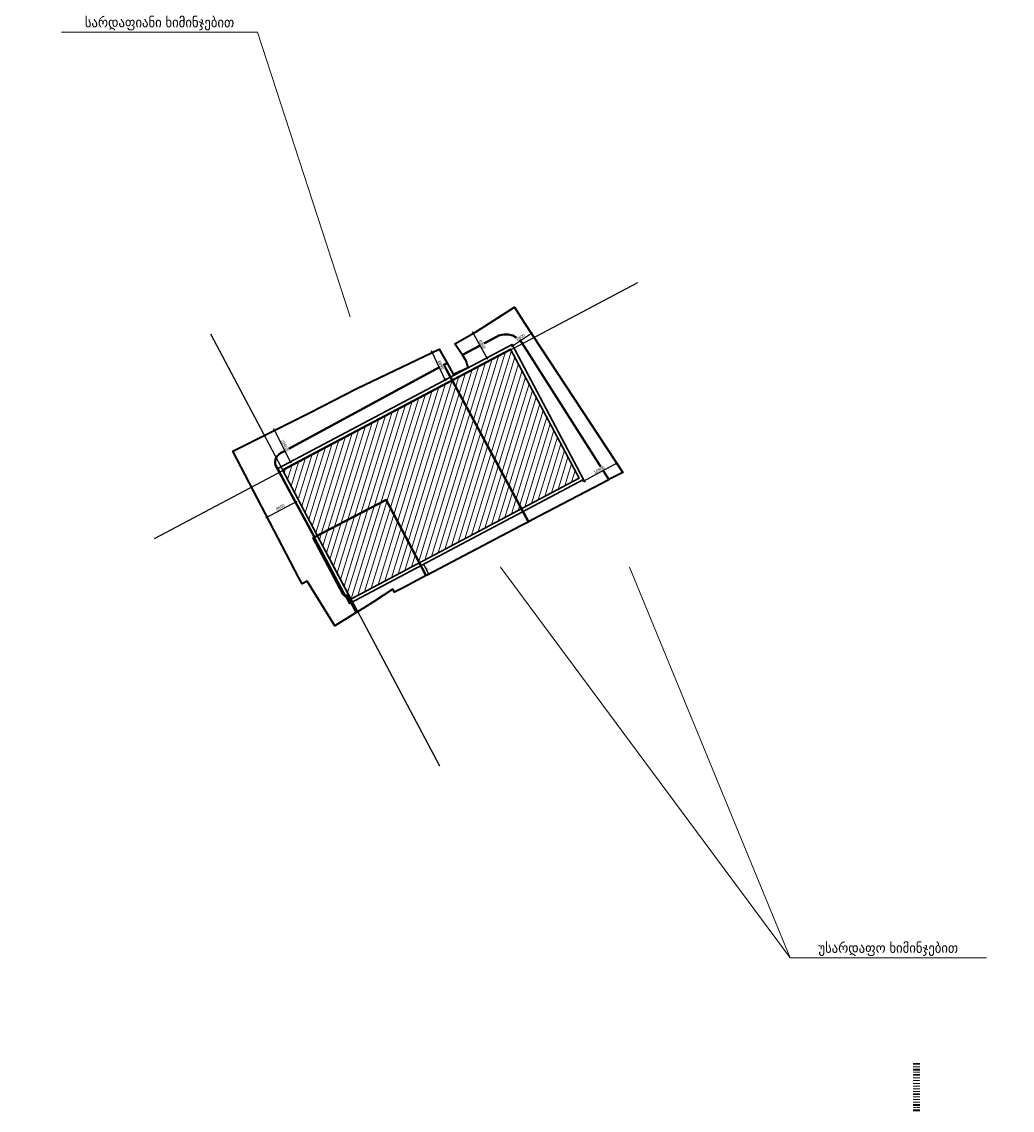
# Model space of a CAD drawing. Header units: millimetres. Extents: x -50987266 to 2610517, y -212233 to 51153522.
# Tile 28 of 256: x -184379 to 110275, y 328722 to 652519. Entities that reach past the tile are written whole.
import ezdxf

# ---------------------------------------------------------------- set-up
doc = ezdxf.new("R2010")
doc.units = ezdxf.units.MM
for name, pattern in [('CENTER2', [28.575, 19.05, -3.175, 3.175, -3.175]), ('DASHED', [19.05, 12.7, -6.35]), ('HIDDEN2', [4.7625, 3.175, -1.5875])]:
    doc.linetypes.add(name, pattern=pattern)
doc.layers.get('Defpoints').update_dxf_attribs({"color": 6})
for name, color, linetype, lineweight in [('S  - ARMATURA - 1', 7, 'Continuous', 50), ('S  - ARMATURA - 2', 7, 'Continuous', 9), ('S - Armireba Musha', 7, 'Continuous', 40), ('S - BEAM', 7, 'HIDDEN2', 15), ('S - COLUMN & WALL', 7, 'Continuous', 30), ('S - DIM', 7, 'Continuous', 5), ('S - GRID', 7, 'CENTER2', 5), ('S - HATCH', 252, 'Continuous', 5), ('S - LAIN', 7, 'Continuous', 5), ('S - LINE', 7, 'Continuous', 15), ('S - SHTAMPI', 7, 'Continuous', 9), ('S - SLAB', 7, 'Continuous', 30), ('S - STEEL', 7, 'Continuous', 20), ('S - TEXT', 7, 'Continuous', 9), ('S - WOOD', 7, 'Continuous', 20)]:
    doc.layers.add(name, color=color, linetype=linetype, lineweight=lineweight)
for name, color, linetype, lineweight, true_color in [('S - RED LINE', 7, 'Continuous', 35, 0xff3737), ('S - SIGNATURE', 7, 'Continuous', 35, 0x0216de), ('S - WATER', 7, 'DASHED', 20, 0x0216de)]:
    doc.layers.add(name, color=color, linetype=linetype, lineweight=lineweight, true_color=true_color)
doc.styles.add('Cubicon', font='Cubicon.ttf')
doc.styles.get("Standard").update_dxf_attribs({"font": 'arial.ttf'})
doc.styles.add('Text_S2', font='Cubicon.ttf')
doc.dimstyles.new('CUB-M-100', dxfattribs={"dimscale": 100, "dimtxt": 1.8, "dimasz": 1.5, "dimexe": 1.5, "dimexo": 2, "dimgap": 1, "dimtad": 0, "dimdec": 0, "dimzin": 3, "dimdsep": 46, "dimtxsty": 'Cubicon', "dimblk": 'OBLIQUE', "dimcen": 1.5, "dimdle": 1, "dimazin": 2, "dimtfac": 0.75, "dimtdec": 0, "dimtmove": 0, "dimatfit": 3, "dimldrblk": 'SMALL', "dimfxl": 1, "dimtolj": 1, "dimtzin": 0, "dimlwd": -1, "dimlwe": -1, "dimarcsym": 0})
doc.dimstyles.new('SPDS 200', dxfattribs={"dimscale": 200, "dimtxt": 1.8, "dimasz": 1, "dimexe": 1, "dimexo": 0.625, "dimtad": 1, "dimdec": 0, "dimrnd": 0.001, "dimtxsty": 'Standard', "dimblk": 'OBLIQUE', "dimcen": 2.5, "dimdle": 1, "dimadec": 0, "dimazin": 2, "dimtfac": 0.75, "dimtdec": 0, "dimtmove": 1, "dimatfit": 3, "dimldrblk": 'OBLIQUE', "dimfxl": 1, "dimfxlon": 1, "dimtolj": 1, "dimarcsym": 0})

# ---------------------------------------------------------------- blocks, each defined once
blk = doc.blocks.new('A$C7586448a')
at = {"layer": 'S - HATCH'}
h = blk.add_hatch(dxfattribs=at)
h.set_pattern_fill('ANSI31', color=256, scale=500)
h.set_pattern_definition([(45, (-43.2, 8.7), (-1122.532, 1122.532), [])])
h.paths.add_polyline_path([(59, -206), (-76741, -206), (-76741, 43294), (59, 43294)])
at = {"layer": 'Defpoints'}
for p, q in [((0, -45993), (0, 99445)), ((43311, 0), (-119461, 0))]:
    blk.add_line(p, q, dxfattribs=at)
at = {"layer": 'S - COLUMN & WALL'}
for points in [[(1059, -1206), (-77741, -1206), (-77741, 44294), (1059, 44294)], [(59, -206), (-76741, -206), (-76741, 43294), (59, 43294)]]:
    blk.add_lwpolyline(points, close=True, dxfattribs=at)
at = {"layer": 'S - RED LINE'}
for points in [[(-84393, 47827), (-80678, 1186), (-80547, -469), (-80361, -1278), (-80154, -1848), (-79729, -2666), (-79167, -3424), (-78788, -3819), (-78212, -4299), (-77451, -4770), (-77062, -4954), (-76446, -5178), (-75515, -5378), (-74713, -5428), (-63250, -5350), (-63219, -5356), (-62779, -9391), (-70183, -9557), (-83540, -10681), (-84042, -4917), (-89019, 47845)], [(-57347, 47724), (-56953, -5317), (-58068, -5315), (-58162, -1561), (-63048, -1267), (-63440, -3327), (-63219, -5349), (-63219, -5356), (-63250, -5350), (-74713, -5428), (-75515, -5378), (-76446, -5178), (-77062, -4954), (-77451, -4770), (-78212, -4299), (-78788, -3819), (-79167, -3424), (-79729, -2666), (-80154, -1848), (-80361, -1278), (-80547, -469), (-80678, 1186), (-84393, 47827), (-84332, 47827), (-60953, 47738)], [(1463, 21978), (1486, 40961), (1483, 41049), (1470, 41137), (1434, 41260), (1379, 41374), (1306, 41479), (1217, 41570), (1114, 41645), (1001, 41703), (879, 41742), (753, 41760), (486, 41761), (487, 47006), (466, 47539), (860, 47564), (8025, 48020), (9067, 32455), (10779, 32469), (10829, 30474), (10513, -12038), (-15221, -11406), (-30798, -11308), (-57950, -10086), (-58068, -5321), (-58068, -5315), (-56953, -5317), (-2633, -4886), (-1886, -4862), (-1092, -4775), (-596, -4599), (-117, -4343), (461, -3877), (789, -3459), (1071, -2916), (1202, -2413), (991, 21980)], [(991, 21980), (1202, -2413), (1071, -2916), (789, -3459), (461, -3877), (-117, -4343), (-596, -4599), (-1092, -4775), (-1886, -4862), (-2633, -4886), (-56953, -5317), (-57347, 47724), (-57208, 47724), (-54560, 47714), (-23367, 47595), (-23367, 47600), (-23017, 47598), (-23018, 47207), (-23039, 22068)], [(-15263, 47570), (-12372, 47559), (-12308, 46556), (-5522, 47161), (-5520, 47165), (-1997, 47385), (138, 47518), (466, 47539), (487, 47006), (486, 41761), (753, 41760), (879, 41742), (1001, 41703), (1114, 41645), (1217, 41570), (1306, 41479), (1379, 41374), (1434, 41260), (1470, 41137), (1483, 41049), (1486, 40961), (1463, 21978), (-23039, 22068), (-23018, 47207), (-23017, 47598)]]:
    blk.add_lwpolyline(points, close=True, dxfattribs=at)
blk = doc.blocks.new('_Oblique')
at = {"color": 0, "linetype": 'ByBlock', "lineweight": -2}
blk.add_line((-0.5, -0.5), (0.5, 0.5), dxfattribs=at)
blk = doc.blocks.new('*D117')
at = {"layer": 'Defpoints', "color": 0, "transparency": 16777216}
for p in [(-107558, 531771), (-109157, 530974), (-102894, 522419)]:
    blk.add_point(p, dxfattribs=at)
at = {"layer": 'S - DIM', "color": 0, "lineweight": -2, "transparency": 16777216}
for p, q in [((-108710, 531197), (-109604, 530750)), ((-104270, 521174), (-109380, 531421)), ((-104046, 521845), (-104941, 521398))]:
    blk.add_line(p, q, dxfattribs=at)
at = {"layer": 'S - DIM', "color": 0, "lineweight": -2, "transparency": 16777216, "xscale": 500, "yscale": 500, "zscale": 500}
for p, rotation in [((-109157, 530974), 116.5052268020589), ((-104493, 521622), 296.5052268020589)]:
    blk.add_blockref('_Oblique', p, dxfattribs=dict(at, rotation=rotation))
at = {"layer": 'S - DIM', "color": 0, "transparency": 16777216, "insert": (-106134, 526642), "char_height": 900, "attachment_point": 5, "rotation": 296.50523, "bg_fill": 3, "box_fill_scale": 1.1, "bg_fill_color": 256, "bg_fill_true_color": 13158600, "bg_fill_transparency": 0}
blk.add_mtext('\\A1;10450', dxfattribs=at)
blk = doc.blocks.new('*D118')
at = {"layer": 'Defpoints', "color": 0, "transparency": 16777216}
for p in [(-103283, 510417), (-102890, 509677), (-111763, 505917)]:
    blk.add_point(p, dxfattribs=at)
at = {"layer": 'S - DIM', "color": 0, "lineweight": -2, "transparency": 16777216}
for p, q in [((-111812, 504942), (-102448, 509911)), ((-103124, 510118), (-102656, 509235)), ((-111604, 505618), (-111135, 504735))]:
    blk.add_line(p, q, dxfattribs=at)
at = {"layer": 'S - DIM', "color": 0, "lineweight": -2, "transparency": 16777216, "xscale": 500, "yscale": 500, "zscale": 500}
for p, rotation in [((-102890, 509677), 27.95301441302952), ((-111370, 505177), 207.9530144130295)]:
    blk.add_blockref('_Oblique', p, dxfattribs=dict(at, rotation=rotation))
at = {"layer": 'S - DIM', "color": 0, "transparency": 16777216, "insert": (-107492, 508109), "char_height": 900, "attachment_point": 5, "rotation": 27.95301, "bg_fill": 3, "box_fill_scale": 1.1, "bg_fill_color": 256, "bg_fill_true_color": 13158600, "bg_fill_transparency": 0}
blk.add_mtext('\\A1;9600', dxfattribs=at)
blk = doc.blocks.new('*D119')
at = {"layer": 'Defpoints', "color": 0, "transparency": 16777216}
for p in [(-65587, 490693), (-64824, 491097), (-64132, 487946)]:
    blk.add_point(p, dxfattribs=at)
at = {"layer": 'S - DIM', "color": 0, "lineweight": -2, "transparency": 16777216}
for p, q in [((-65000, 491004), (-64647, 491191)), ((-63275, 488174), (-64917, 491274)), ((-63545, 488257), (-63192, 488444))]:
    blk.add_line(p, q, dxfattribs=at)
at = {"layer": 'S - DIM', "color": 0, "lineweight": -2, "transparency": 16777216, "xscale": 200, "yscale": 200, "zscale": 200}
for p, rotation in [((-64824, 491097), 117.913897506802), ((-63368, 488351), 297.913897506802)]:
    blk.add_blockref('_Oblique', p, dxfattribs=dict(at, rotation=rotation))
at = {"layer": 'S - DIM', "color": 0, "transparency": 16777216, "insert": (-63823, 489869), "char_height": 360, "attachment_point": 5, "rotation": 297.9139}
blk.add_mtext('\\A1;3108', dxfattribs=at)
blk = doc.blocks.new('*D120')
at = {"layer": 'Defpoints', "color": 0, "transparency": 16777216}
blk.add_point((-32810, 559831), dxfattribs=at)
at = {"layer": 'S - DIM', "color": 0, "lineweight": -2, "transparency": 16777216}
for p, q in [((-38736, 555920), (-32393, 560107)), ((-32850, 559892), (-32535, 559414)), ((-38359, 556257), (-38043, 555778))]:
    blk.add_line(p, q, dxfattribs=at)
at = {"layer": 'S - DIM', "color": 0, "lineweight": -2, "transparency": 16777216, "xscale": 500, "yscale": 500, "zscale": 500}
for p, rotation in [((-32810, 559831), 33.42606371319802), ((-38318, 556196), 213.426063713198)]:
    blk.add_blockref('_Oblique', p, dxfattribs=dict(at, rotation=rotation))
at = {"layer": 'S - DIM', "color": 0, "transparency": 16777216, "insert": (-35989, 558658), "char_height": 900, "attachment_point": 5, "rotation": 33.42606, "bg_fill": 3, "box_fill_scale": 1.1, "bg_fill_color": 256, "bg_fill_true_color": 13158600, "bg_fill_transparency": 0}
blk.add_mtext('\\A1;6600', dxfattribs=at)
at = {"layer": 'Defpoints', "color": 0, "transparency": 16777216}
for p in [(-33023, 560153), (-38531, 556518)]:
    blk.add_point(p, dxfattribs=at)
blk = doc.blocks.new('*D121')
at = {"layer": 'Defpoints', "color": 0, "transparency": 16777216}
for p in [(-7653, 521515), (-7460, 521160), (-17230, 516311)]:
    blk.add_point(p, dxfattribs=at)
at = {"layer": 'S - DIM', "color": 0, "lineweight": -2, "transparency": 16777216}
for p, q in [((-17477, 515718), (-7021, 521399)), ((-7504, 521241), (-7221, 520721)), ((-17081, 516037), (-16799, 515517))]:
    blk.add_line(p, q, dxfattribs=at)
at = {"layer": 'S - DIM', "color": 0, "lineweight": -2, "transparency": 16777216, "xscale": 500, "yscale": 500, "zscale": 500}
for p, rotation in [((-7460, 521160), 28.51807264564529), ((-17037, 515956), 208.5180726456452)]:
    blk.add_blockref('_Oblique', p, dxfattribs=dict(at, rotation=rotation))
at = {"layer": 'S - DIM', "color": 0, "transparency": 16777216, "insert": (-12617, 519237), "char_height": 900, "attachment_point": 5, "rotation": 28.51807, "bg_fill": 3, "box_fill_scale": 1.1, "bg_fill_color": 256, "bg_fill_true_color": 13158600, "bg_fill_transparency": 0}
blk.add_mtext('\\A1;10900', dxfattribs=at)
blk = doc.blocks.new('*D122')
at = {"layer": 'Defpoints', "color": 0, "transparency": 16777216}
for p in [(-62248, 554130), (-60177, 555099), (-56409, 547047)]:
    blk.add_point(p, dxfattribs=at)
at = {"layer": 'S - DIM', "color": 0, "lineweight": -2, "transparency": 16777216}
for p, q in [((-61795, 554342), (-62701, 553918)), ((-58268, 545625), (-62460, 554583)), ((-58027, 546290), (-58932, 545866))]:
    blk.add_line(p, q, dxfattribs=at)
at = {"layer": 'S - DIM', "color": 0, "lineweight": -2, "transparency": 16777216, "xscale": 500, "yscale": 500, "zscale": 500}
for p, rotation in [((-62248, 554130), 115.0800817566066), ((-58480, 546078), 295.0800817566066)]:
    blk.add_blockref('_Oblique', p, dxfattribs=dict(at, rotation=rotation))
at = {"layer": 'S - DIM', "color": 0, "transparency": 16777216, "insert": (-59664, 550431), "char_height": 900, "attachment_point": 5, "rotation": 295.08008, "bg_fill": 3, "box_fill_scale": 1.1, "bg_fill_color": 256, "bg_fill_true_color": 13158600, "bg_fill_transparency": 0}
blk.add_mtext('\\A1;8890', dxfattribs=at)
blk = doc.blocks.new('*D123')
at = {"layer": 'Defpoints', "color": 0, "transparency": 16777216}
for p in [(-49283, 560267), (-50093, 559814), (-45210, 552979)]:
    blk.add_point(p, dxfattribs=at)
at = {"layer": 'S - DIM', "color": 0, "lineweight": -2, "transparency": 16777216}
for p, q in [((-45776, 552090), (-50337, 560251)), ((-49657, 560058), (-50530, 559570)), ((-45584, 552770), (-46457, 552282))]:
    blk.add_line(p, q, dxfattribs=at)
at = {"layer": 'S - DIM', "color": 0, "lineweight": -2, "transparency": 16777216, "xscale": 500, "yscale": 500, "zscale": 500}
for p, rotation in [((-50093, 559814), 119.1993390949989), ((-46020, 552526), 299.1993390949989)]:
    blk.add_blockref('_Oblique', p, dxfattribs=dict(at, rotation=rotation))
at = {"layer": 'S - DIM', "color": 0, "transparency": 16777216, "insert": (-47383, 556547), "char_height": 900, "attachment_point": 5, "rotation": 299.19934, "bg_fill": 3, "box_fill_scale": 1.1, "bg_fill_color": 256, "bg_fill_true_color": 13158600, "bg_fill_transparency": 0}
blk.add_mtext('\\A1;8349', dxfattribs=at)

msp = doc.modelspace()

# ---------------------------------------------------------------- linework, layer by layer
at = {"layer": 'S  - ARMATURA - 1', "lineweight": 30}
msp.add_lwpolyline([(80802.4, 342477.8), (82802.4, 342477.8)], dxfattribs=at)
at = {"layer": 'S  - ARMATURA - 2'}
msp.add_lwpolyline([(80802.4, 341677.8), (82802.4, 341677.8)], dxfattribs=at)
at = {"layer": 'S - Armireba Musha'}
msp.add_lwpolyline([(80802.4, 340877.8), (82802.4, 340877.8)], dxfattribs=at)
at = {"layer": 'S - BEAM'}
msp.add_lwpolyline([(80802.4, 340077.8), (82802.4, 340077.8)], dxfattribs=at)
at = {"layer": 'S - COLUMN & WALL'}
msp.add_lwpolyline([(80802.4, 339277.8), (82802.4, 339277.8)], dxfattribs=at)
at = {"layer": 'S - DIM'}
msp.add_lwpolyline([(80802.4, 338322.3), (82802.4, 338322.3)], dxfattribs=at)
at = {"layer": 'S - GRID'}
msp.add_lwpolyline([(80802.4, 337522.3), (82802.4, 337522.3)], dxfattribs=at)
at = {"layer": 'S - HATCH'}
msp.add_lwpolyline([(80802.4, 336722.3), (82802.4, 336722.3)], dxfattribs=at)
at = {"layer": 'S - LAIN'}
msp.add_lwpolyline([(80802.4, 335122.3), (82802.4, 335122.3)], dxfattribs=at)
at = {"layer": 'S - LINE'}
msp.add_lwpolyline([(80802.4, 335922.3), (82802.4, 335922.3)], dxfattribs=at)
at = {"layer": 'S - RED LINE'}
msp.add_lwpolyline([(80802.4, 330322.3), (82802.4, 330322.3)], dxfattribs=at)
at = {"layer": 'S - SHTAMPI'}
msp.add_lwpolyline([(80802.4, 334322.3), (82802.4, 334322.3)], dxfattribs=at)
at = {"layer": 'S - SIGNATURE'}
msp.add_lwpolyline([(80802.4, 328722.3), (82802.4, 328722.3)], dxfattribs=at)
at = {"layer": 'S - SLAB'}
msp.add_lwpolyline([(80802.4, 333522.3), (82802.4, 333522.3)], dxfattribs=at)
at = {"layer": 'S - STEEL'}
msp.add_lwpolyline([(80802.4, 332722.3), (82802.4, 332722.3)], dxfattribs=at)
at = {"layer": 'S - TEXT', "ltscale": 800}
msp.add_lwpolyline([(80802.4, 331922.3), (82802.4, 331922.3)], dxfattribs=at)
at = {"layer": 'S - WATER'}
msp.add_lwpolyline([(80802.4, 329522.3), (82802.4, 329522.3)], dxfattribs=at)
at = {"layer": 'S - WOOD'}
msp.add_lwpolyline([(80802.4, 331122.3), (82802.4, 331122.3)], dxfattribs=at)

# ---------------------------------------------------------------- block references
at = {"layer": 'S - RED LINE', "rotation": 207.9138975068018}
msp.add_blockref('A$C7586448a', (-106662.8, 519058), dxfattribs=at)

# ---------------------------------------------------------------- texts
at = {"layer": 'S - TEXT', "color": 1, "char_height": 3000, "attachment_point": 5, "style": 'Text_S2'}
for s, insert in [('\\pxqc;სარდაფიანი ხიმინჯებით\\P ', (-143401.9, 649417.3)), ('\\pxqc;უსარდაფო ხიმინჯებით\\P ', (73390.5, 374075.7))]:
    msp.add_mtext(s, dxfattribs=dict(at, insert=insert))

# ---------------------------------------------------------------- dimensions: what is measured, and where the dimension line sits
at = {"layer": 'S - DIM'}
dim = msp.add_aligned_dim(p1=(-64132.2, 487945.9), p2=(-65587.4, 490692.7), distance=-864.4, dimstyle='SPDS 200', dxfattribs=at)
dim.commit()
dim.dimension.update_dxf_attribs({"geometry": '*D119', "text_midpoint": (-63823, 489868.5)})

# ---------------------------------------------------------------- leaders
at = {"layer": 'S - TEXT', "color": 1}
for points, override in [([(-86731.1, 564705.6), (-114217.7, 649417.3), (-172586.2, 649417.3)], {"dimasz": 1, "dimgap": 1, "dimtad": 0, "dimldrblk": 'None'}), ([(-41955.5, 490313.5), (44206.2, 374075.7), (102574.8, 374075.7)], {"dimasz": 2, "dimgap": 1, "dimtad": 0, "dimldrblk": 'BoxFilled'}), ([(-3568, 490313.5), (44206.2, 374075.7), (102574.8, 374075.7)], {"dimasz": 1, "dimgap": 1, "dimtad": 0, "dimldrblk": 'None'})]:
    msp.add_leader(points, dimstyle='CUB-M-100', override=override, dxfattribs=at)

# ---------------------------------------------------------------- next in the draw order: dimensions: what is measured, and where the dimension line sits
at = {"layer": 'S - DIM', "color": 5}
for p1, p2, distance, picture, middle in [((-45209.8, 552979.2), (-49282.8, 560267.2), 928.5, '*D123', (-47382.6, 556547)), ((-38530.8, 556517.6), (-33022.5, 560153.3), -385.7, '*D120', (-35989.5, 558657.9)), ((-56408.5, 547047.3), (-60176.8, 555099), 2286.6, '*D122', (-59664.4, 550431.2)), ((-102893.9, 522419.1), (-107557.7, 531771.1), 1787.1, '*D117', (-106134.2, 526642.1)), ((-17230.2, 516311.4), (-7653.1, 521515.3), -404.3, '*D121', (-12617.2, 519236.5)), ((-111762.8, 505917.3), (-103283, 510417.2), -838.4, '*D118', (-107491.8, 508108.6))]:
    dim = msp.add_aligned_dim(p1=p1, p2=p2, distance=distance, dimstyle='SPDS 200', override={"dimscale": 500, "dimtfill": 1}, dxfattribs=at)
    dim.commit()
    dim.dimension.update_dxf_attribs({"geometry": picture, "text_midpoint": middle})

doc.saveas('drawing.dxf')
